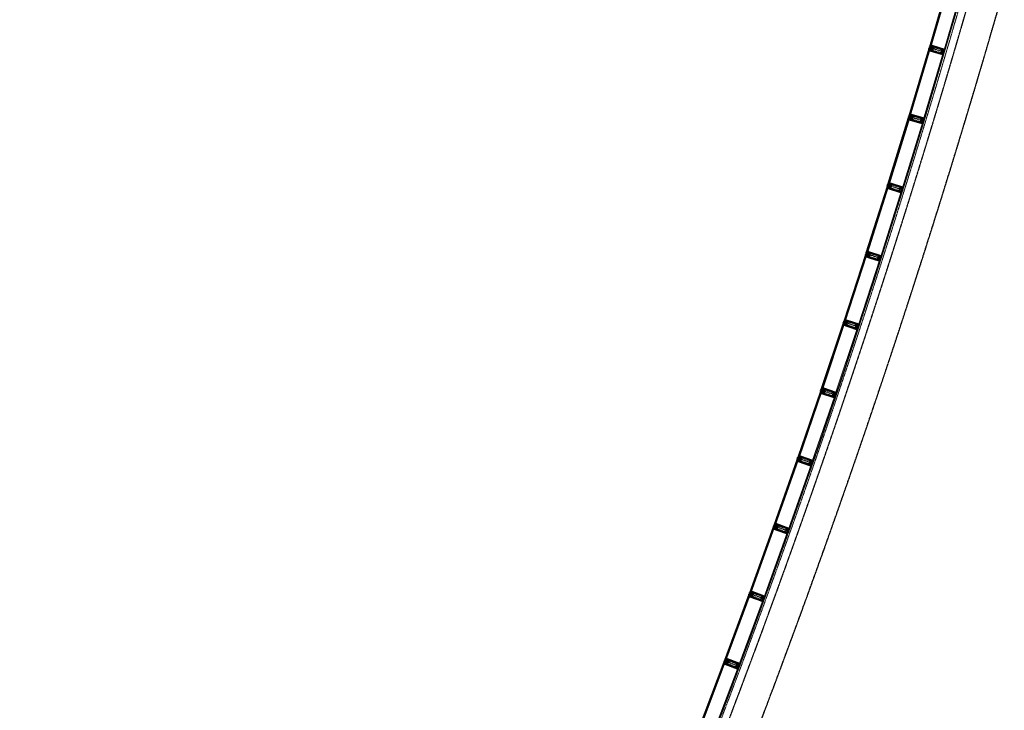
# Model space of a CAD drawing. Header units: millimetres. Extents: x 98667 to 994031, y -2704 to 533009.
# Tile 235 of 256: x 613065 to 632609, y 431122 to 444831. Entities that reach past the tile are written whole.
import ezdxf

# ---------------------------------------------------------------- set-up
doc = ezdxf.new("R2010")
doc.units = ezdxf.units.MM
for name, pattern in [('AP03000E0$0$CENTER', [50.8, 31.75, -6.35, 6.35, -6.35]), ('AP03000E0$0$HIDDEN', [9.525, 6.35, -3.175]), ('AP03000E0$0$HIDDENX2', [19.05, 12.7, -6.35]), ('sp00000g0$0$CENTER', [50.8, 31.75, -6.35, 6.35, -6.35])]:
    doc.linetypes.add(name, pattern=pattern)
doc.layers.add('0_LOUNGES', color=7, linetype='Continuous', true_color=0xfac800)
for name, color, linetype, lineweight in [('AP03000E0$0$A-FLOR-EDGE', 1, 'AP03000E0$0$HIDDENX2', 15), ('AP03000E0$0$A-GLAZ-FULL-EXTR', 2, 'Continuous', 20), ('AP03000E0$0$A-GLAZ-MULL-EXTR', 3, 'Continuous', 35), ('AP03000E0$0$A-WALL-FNSH', 1, 'Continuous', 15)]:
    doc.layers.add(name, color=color, linetype=linetype, lineweight=lineweight)
doc.layers.add('AP03000E0$0$A-Slab Edge Guide', color=55, linetype='Continuous', lineweight=15, plot=False)
doc.layers.add('sp00000g0$0$S-GRID', color=1, linetype='sp00000g0$0$CENTER')

msp = doc.modelspace()

# ---------------------------------------------------------------- linework, layer by layer
at = {"color": 251, "linetype": 'AP03000E0$0$CENTER'}
for p, q in [((631403, 444190), (631116, 444275)), ((630994, 442821), (630707, 442908)), ((630574, 441456), (630287, 441545)), ((630143, 440094), (629857, 440186)), ((629701, 438735), (629416, 438829)), ((629248, 437381), (628964, 437477)), ((628785, 436029), (628501, 436128)), ((628311, 434682), (628028, 434782)), ((627826, 433338), (627544, 433441)), ((627330, 431998), (627049, 432103))]:
    msp.add_line(p, q, dxfattribs=at)
at = {"layer": '0_LOUNGES', "color": 251, "extrusion": (-9.9569e-08, 8.03241e-09, 1)}
msp.add_arc((459025, 494954, 0), 179716, 329.50357, 357.20966, dxfattribs=at)
at = {"layer": 'AP03000E0$0$A-FLOR-EDGE', "color": 251, "linetype": 'AP03000E0$0$HIDDEN'}
msp.add_arc((459073, 495000), 179716, 311, 11.47253, dxfattribs=at)
at = {"layer": 'AP03000E0$0$A-GLAZ-FULL-EXTR', "color": 251}
for p, q in [((631509, 445627), (631121, 444291)), ((631132, 444288), (631520, 445624)), ((631532, 445621), (631144, 444285)), ((631149, 444283), (631537, 445619)), ((631797, 445544), (631409, 444208)), ((630712, 442925), (631111, 444258)), ((631122, 444254), (630724, 442922)), ((630735, 442918), (631134, 444251)), ((631139, 444249), (630741, 442916)), ((631111, 444258), (631122, 444254)), ((631117, 444237), (631129, 444234)), ((631122, 444254), (631119, 444243)), ((631119, 444243), (631130, 444239)), ((631122, 444242), (631120, 444236)), ((631120, 444236), (631126, 444235)), ((631121, 444291), (631132, 444288)), ((631134, 444251), (631122, 444254)), ((631127, 444240), (631122, 444242)), ((631126, 444235), (631127, 444240)), ((631130, 444239), (631134, 444251)), ((631132, 444288), (631135, 444300)), ((631144, 444285), (631132, 444288)), ((631134, 444251), (631139, 444249)), ((631135, 444300), (631147, 444296)), ((631137, 444305), (631149, 444302)), ((631138, 444299), (631140, 444304)), ((631144, 444297), (631138, 444299)), ((631140, 444304), (631146, 444303)), ((631146, 444303), (631144, 444297)), ((631147, 444296), (631144, 444285)), ((631144, 444285), (631149, 444283)), ((630999, 442839), (631398, 444172)), ((630702, 442891), (630293, 441562)), ((630304, 441558), (630713, 442888)), ((630725, 442884), (630316, 441555)), ((630321, 441553), (630731, 442883)), ((630713, 442888), (630702, 442891)), ((630708, 442871), (630720, 442867)), ((630713, 442888), (630710, 442876)), ((630710, 442876), (630721, 442873)), ((630713, 442876), (630711, 442870)), ((630711, 442870), (630717, 442868)), ((630724, 442922), (630712, 442925)), ((630725, 442884), (630713, 442888)), ((630718, 442874), (630713, 442876)), ((630717, 442868), (630718, 442874)), ((630721, 442873), (630725, 442884)), ((630724, 442922), (630727, 442933)), ((630735, 442918), (630724, 442922)), ((630731, 442883), (630725, 442884)), ((630727, 442933), (630738, 442930)), ((630729, 442939), (630740, 442935)), ((630730, 442932), (630732, 442938)), ((630736, 442930), (630730, 442932)), ((630732, 442938), (630737, 442936)), ((630738, 442930), (630735, 442918)), ((630741, 442916), (630735, 442918)), ((630737, 442936), (630736, 442930)), ((630989, 442803), (630579, 441474)), ((629862, 440202), (630282, 441529)), ((630294, 441525), (629874, 440199)), ((629885, 440195), (630305, 441521)), ((630311, 441519), (629891, 440193)), ((630282, 441529), (630294, 441525)), ((630288, 441508), (630300, 441504)), ((630294, 441525), (630290, 441513)), ((630290, 441513), (630301, 441510)), ((630293, 441513), (630291, 441507)), ((630291, 441507), (630297, 441505)), ((630293, 441562), (630304, 441558)), ((630299, 441511), (630293, 441513)), ((630305, 441521), (630294, 441525)), ((630297, 441505), (630299, 441511)), ((630301, 441510), (630305, 441521)), ((630304, 441558), (630308, 441570)), ((630316, 441555), (630304, 441558)), ((630305, 441521), (630311, 441519)), ((630308, 441570), (630319, 441566)), ((630309, 441576), (630321, 441572)), ((630311, 441569), (630312, 441575)), ((630316, 441567), (630311, 441569)), ((630312, 441575), (630318, 441573)), ((630318, 441573), (630316, 441567)), ((630319, 441566), (630316, 441555)), ((630316, 441555), (630321, 441553)), ((630148, 440112), (630568, 441438)), ((629852, 440169), (629421, 438846)), ((629433, 438842), (629863, 440165)), ((629875, 440161), (629444, 438839)), ((629450, 438837), (629880, 440160)), ((629863, 440165), (629852, 440169)), ((629858, 440148), (629869, 440144)), ((629863, 440165), (629859, 440154)), ((629859, 440154), (629871, 440150)), ((629862, 440153), (629860, 440147)), ((629860, 440147), (629866, 440145)), ((629874, 440199), (629862, 440202)), ((629868, 440151), (629862, 440153)), ((629875, 440161), (629863, 440165)), ((629866, 440145), (629868, 440151)), ((629871, 440150), (629875, 440161)), ((629874, 440199), (629877, 440210)), ((629885, 440195), (629874, 440199)), ((629880, 440160), (629875, 440161)), ((629877, 440210), (629889, 440206)), ((629879, 440216), (629891, 440212)), ((629880, 440209), (629882, 440215)), ((629886, 440207), (629880, 440209)), ((629882, 440215), (629888, 440213)), ((629889, 440206), (629885, 440195)), ((629891, 440193), (629885, 440195)), ((629888, 440213), (629886, 440207)), ((630137, 440076), (629707, 438753)), ((628970, 437493), (629410, 438813)), ((629422, 438809), (628981, 437490)), ((628992, 437486), (629433, 438805)), ((629439, 438803), (628998, 437484)), ((629410, 438813), (629422, 438809)), ((629416, 438792), (629428, 438788)), ((629422, 438809), (629418, 438798)), ((629418, 438798), (629429, 438794)), ((629421, 438797), (629419, 438791)), ((629419, 438791), (629425, 438789)), ((629421, 438846), (629433, 438842)), ((629427, 438795), (629421, 438797)), ((629433, 438805), (629422, 438809)), ((629425, 438789), (629427, 438795)), ((629429, 438794), (629433, 438805)), ((629433, 438842), (629437, 438854)), ((629444, 438839), (629433, 438842)), ((629433, 438805), (629439, 438803)), ((629437, 438854), (629448, 438850)), ((629438, 438859), (629450, 438856)), ((629439, 438853), (629441, 438858)), ((629445, 438851), (629439, 438853)), ((629441, 438858), (629447, 438857)), ((629448, 438850), (629444, 438839)), ((629444, 438839), (629450, 438837)), ((629447, 438857), (629445, 438851)), ((629254, 437398), (629695, 438718)), ((628958, 437460), (628507, 436144)), ((628518, 436140), (628970, 437456)), ((628981, 437452), (628530, 436137)), ((628535, 436135), (628987, 437450)), ((628970, 437456), (628958, 437460)), ((628964, 437439), (628975, 437435)), ((628970, 437456), (628966, 437445)), ((628966, 437445), (628977, 437441)), ((628969, 437444), (628967, 437438)), ((628967, 437438), (628972, 437436)), ((628974, 437442), (628969, 437444)), ((628981, 437490), (628970, 437493)), ((628981, 437452), (628970, 437456)), ((628972, 437436), (628974, 437442)), ((628977, 437441), (628981, 437452)), ((628981, 437490), (628985, 437501)), ((628992, 437486), (628981, 437490)), ((628987, 437450), (628981, 437452)), ((628985, 437501), (628996, 437497)), ((628987, 437507), (628998, 437503)), ((628988, 437500), (628990, 437506)), ((628993, 437498), (628988, 437500)), ((628990, 437506), (628995, 437504)), ((628996, 437497), (628992, 437486)), ((628998, 437484), (628992, 437486)), ((628995, 437504), (628993, 437498)), ((629242, 437363), (628791, 436047)), ((628034, 434799), (628496, 436111)), ((628507, 436107), (628045, 434795)), ((628056, 434791), (628518, 436103)), ((628524, 436101), (628062, 434789)), ((628496, 436111), (628507, 436107)), ((628501, 436090), (628512, 436086)), ((628507, 436107), (628503, 436096)), ((628503, 436096), (628514, 436092)), ((628506, 436095), (628504, 436089)), ((628504, 436089), (628509, 436087)), ((628511, 436093), (628506, 436095)), ((628507, 436144), (628518, 436140)), ((628518, 436103), (628507, 436107)), ((628509, 436087), (628511, 436093)), ((628514, 436092), (628518, 436103)), ((628518, 436140), (628522, 436152)), ((628530, 436137), (628518, 436140)), ((628518, 436103), (628524, 436101)), ((628522, 436152), (628534, 436148)), ((628524, 436157), (628536, 436154)), ((628525, 436151), (628527, 436156)), ((628531, 436149), (628525, 436151)), ((628527, 436156), (628533, 436155)), ((628534, 436148), (628530, 436137)), ((628530, 436137), (628535, 436135)), ((628533, 436155), (628531, 436149)), ((628317, 434699), (628779, 436012)), ((628022, 434766), (627550, 433457)), ((627561, 433453), (628033, 434762)), ((628045, 434758), (627572, 433449)), ((627578, 433447), (628050, 434756)), ((628304, 434664), (627832, 433356)), ((628033, 434762), (628022, 434766)), ((628027, 434745), (628039, 434741)), ((628033, 434762), (628029, 434751)), ((628029, 434751), (628041, 434747)), ((628032, 434750), (628030, 434744)), ((628030, 434744), (628036, 434742)), ((628038, 434748), (628032, 434750)), ((628045, 434758), (628033, 434762)), ((628045, 434795), (628034, 434799)), ((628036, 434742), (628038, 434748)), ((628041, 434747), (628045, 434758)), ((628045, 434795), (628049, 434806)), ((628056, 434791), (628045, 434795)), ((628050, 434756), (628045, 434758)), ((628049, 434806), (628060, 434802)), ((628051, 434812), (628062, 434808)), ((628052, 434805), (628054, 434811)), ((628058, 434803), (628052, 434805)), ((628054, 434811), (628060, 434809)), ((628060, 434802), (628056, 434791)), ((628062, 434789), (628056, 434791)), ((628060, 434809), (628058, 434803)), ((627055, 432120), (627538, 433425)), ((627549, 433420), (627067, 432116)), ((627078, 432112), (627560, 433416)), ((627566, 433414), (627083, 432109)), ((627337, 432016), (627819, 433321)), ((627538, 433425), (627549, 433420)), ((627543, 433404), (627554, 433399)), ((627549, 433420), (627545, 433409)), ((627545, 433409), (627556, 433405)), ((627548, 433408), (627546, 433403)), ((627546, 433403), (627551, 433400)), ((627553, 433406), (627548, 433408)), ((627560, 433416), (627549, 433420)), ((627550, 433457), (627561, 433453)), ((627551, 433400), (627553, 433406)), ((627556, 433405), (627560, 433416)), ((627560, 433416), (627566, 433414)), ((627561, 433453), (627565, 433465)), ((627572, 433449), (627561, 433453)), ((627565, 433465), (627577, 433461)), ((627567, 433470), (627579, 433466)), ((627568, 433464), (627570, 433469)), ((627574, 433462), (627568, 433464)), ((627570, 433469), (627576, 433467)), ((627577, 433461), (627572, 433449)), ((627572, 433449), (627578, 433447)), ((627576, 433467), (627574, 433462)), ((627067, 432116), (627055, 432120)), ((627067, 432116), (627071, 432127)), ((627071, 432127), (627082, 432123)), ((627073, 432133), (627084, 432128)), ((627074, 432126), (627076, 432132)), ((627079, 432124), (627074, 432126)), ((627076, 432132), (627081, 432129)), ((627082, 432123), (627078, 432112)), ((627081, 432129), (627079, 432124)), ((627043, 432087), (626550, 430786)), ((626561, 430782), (627054, 432083)), ((627066, 432079), (626573, 430778)), ((626578, 430776), (627071, 432076)), ((627324, 431981), (626831, 430680)), ((627054, 432083), (627043, 432087)), ((627048, 432066), (627059, 432062)), ((627054, 432083), (627050, 432072)), ((627050, 432072), (627061, 432067)), ((627053, 432071), (627051, 432065)), ((627051, 432065), (627056, 432063)), ((627058, 432068), (627053, 432071)), ((627066, 432079), (627054, 432083)), ((627056, 432063), (627058, 432068)), ((627061, 432067), (627066, 432079)), ((627071, 432076), (627066, 432079)), ((627078, 432112), (627067, 432116)), ((627083, 432109), (627078, 432112))]:
    msp.add_line(p, q, dxfattribs=at)
at = {"layer": 'AP03000E0$0$A-GLAZ-FULL-EXTR', "color": 251, "linetype": 'Continuous'}
for p, q in [((631119, 444245), (631132, 444245)), ((631120, 444248), (631133, 444248)), ((631121, 444251), (631134, 444251)), ((631121, 444242), (631121, 444250)), ((631122, 444254), (631123, 444254)), ((631124, 444241), (631124, 444254)), ((631124, 444241), (631131, 444241)), ((631127, 444240), (631127, 444253)), ((631130, 444240), (631131, 444252)), ((631136, 444299), (631133, 444288)), ((631133, 444293), (631145, 444289)), ((631133, 444290), (631144, 444286)), ((631134, 444296), (631146, 444292)), ((631135, 444299), (631147, 444295)), ((631139, 444298), (631136, 444287)), ((631142, 444298), (631139, 444286)), ((631145, 444297), (631142, 444285)), ((630710, 442877), (630722, 442874)), ((630715, 442888), (630711, 442876)), ((630711, 442881), (630723, 442877)), ((630712, 442884), (630723, 442880)), ((630713, 442887), (630724, 442883)), ((630718, 442887), (630714, 442875)), ((630721, 442886), (630717, 442874)), ((630724, 442885), (630720, 442873)), ((630724, 442922), (630736, 442922)), ((630725, 442921), (630725, 442927)), ((630725, 442925), (630737, 442925)), ((630726, 442929), (630738, 442929)), ((630727, 442932), (630731, 442932)), ((630728, 442920), (630728, 442933)), ((630731, 442919), (630731, 442932)), ((630732, 442919), (630735, 442919)), ((630735, 442918), (630735, 442931)), ((630738, 442927), (630738, 442930)), ((630290, 441514), (630303, 441514)), ((630291, 441517), (630304, 441517)), ((630291, 441513), (630291, 441515)), ((630292, 441521), (630305, 441521)), ((630293, 441524), (630297, 441524)), ((630294, 441512), (630294, 441525)), ((630297, 441511), (630297, 441524)), ((630298, 441511), (630302, 441511)), ((630300, 441510), (630300, 441523)), ((630303, 441516), (630303, 441522)), ((630305, 441561), (630316, 441557)), ((630306, 441564), (630317, 441560)), ((630310, 441569), (630307, 441558)), ((630307, 441567), (630318, 441563)), ((630308, 441570), (630319, 441566)), ((630313, 441568), (630310, 441557)), ((630316, 441567), (630313, 441556)), ((629860, 440156), (629871, 440152)), ((629861, 440159), (629872, 440155)), ((629866, 440164), (629862, 440153)), ((629862, 440162), (629873, 440158)), ((629863, 440165), (629874, 440161)), ((629869, 440163), (629865, 440152)), ((629872, 440162), (629868, 440151)), ((629875, 440202), (629887, 440201)), ((629875, 440198), (629886, 440198)), ((629876, 440205), (629888, 440205)), ((629876, 440198), (629876, 440204)), ((629877, 440208), (629885, 440208)), ((629879, 440197), (629879, 440210)), ((629882, 440196), (629882, 440209)), ((629885, 440195), (629885, 440208)), ((629885, 440195), (629885, 440195)), ((629888, 440205), (629888, 440207)), ((629419, 438797), (629419, 438801)), ((629419, 438800), (629431, 438800)), ((629420, 438803), (629433, 438803)), ((629420, 438797), (629430, 438797)), ((629421, 438806), (629430, 438806)), ((629422, 438796), (629422, 438809)), ((629425, 438795), (629425, 438808)), ((629429, 438794), (629429, 438807)), ((629432, 438801), (629432, 438806)), ((629433, 438842), (629444, 438839)), ((629438, 438853), (629434, 438842)), ((629434, 438845), (629445, 438842)), ((629435, 438848), (629446, 438845)), ((629436, 438851), (629447, 438848)), ((629441, 438852), (629437, 438841)), ((629444, 438851), (629440, 438840)), ((629447, 438850), (629443, 438839)), ((628966, 437445), (628977, 437442)), ((628971, 437456), (628967, 437444)), ((628967, 437448), (628978, 437445)), ((628968, 437451), (628979, 437448)), ((628969, 437454), (628980, 437451)), ((628974, 437455), (628970, 437443)), ((628977, 437454), (628973, 437442)), ((628980, 437453), (628976, 437441)), ((628981, 437491), (628994, 437490)), ((628982, 437494), (628995, 437494)), ((628982, 437489), (628982, 437492)), ((628983, 437497), (628996, 437497)), ((628985, 437488), (628985, 437501)), ((628985, 437500), (628987, 437500)), ((628988, 437487), (628988, 437500)), ((628988, 437487), (628993, 437487)), ((628991, 437486), (628992, 437499)), ((628995, 437493), (628995, 437498)), ((628503, 436096), (628503, 436097)), ((628504, 436099), (628517, 436099)), ((628504, 436095), (628515, 436095)), ((628505, 436102), (628518, 436102)), ((628506, 436095), (628506, 436106)), ((628506, 436105), (628513, 436105)), ((628510, 436094), (628510, 436106)), ((628513, 436093), (628513, 436105)), ((628513, 436092), (628514, 436092)), ((628516, 436097), (628516, 436104)), ((628519, 436142), (628530, 436138)), ((628520, 436145), (628531, 436141)), ((628525, 436151), (628521, 436140)), ((628521, 436148), (628532, 436144)), ((628522, 436151), (628533, 436147)), ((628528, 436150), (628524, 436138)), ((628531, 436149), (628527, 436137)), ((628029, 434751), (628041, 434747)), ((628034, 434762), (628030, 434750)), ((628030, 434754), (628042, 434750)), ((628032, 434757), (628043, 434753)), ((628037, 434761), (628033, 434749)), ((628033, 434760), (628044, 434756)), ((628040, 434759), (628036, 434748)), ((628043, 434758), (628039, 434747)), ((628045, 434796), (628058, 434796)), ((628046, 434799), (628059, 434799)), ((628047, 434794), (628047, 434800)), ((628048, 434802), (628060, 434802)), ((628049, 434805), (628053, 434805)), ((628050, 434793), (628050, 434806)), ((628053, 434792), (628053, 434805)), ((628053, 434792), (628057, 434792)), ((628056, 434791), (628057, 434804)), ((628060, 434800), (628060, 434803)), ((627545, 433410), (627558, 433410)), ((627546, 433409), (627546, 433412)), ((627547, 433413), (627559, 433413)), ((627548, 433416), (627560, 433416)), ((627549, 433420), (627551, 433420)), ((627549, 433408), (627549, 433420)), ((627551, 433407), (627557, 433407)), ((627552, 433406), (627552, 433419)), ((627556, 433405), (627556, 433418)), ((627559, 433412), (627559, 433417)), ((627562, 433455), (627573, 433451)), ((627567, 433464), (627563, 433453)), ((627563, 433458), (627574, 433454)), ((627564, 433461), (627575, 433457)), ((627565, 433464), (627576, 433460)), ((627570, 433463), (627566, 433452)), ((627573, 433462), (627569, 433451)), ((627576, 433461), (627572, 433449)), ((627068, 432120), (627081, 432120)), ((627069, 432123), (627082, 432123)), ((627070, 432126), (627073, 432126)), ((627071, 432114), (627071, 432127)), ((627074, 432113), (627074, 432126)), ((627077, 432112), (627077, 432125)), ((627080, 432118), (627080, 432123)), ((627055, 432083), (627050, 432072)), ((627050, 432072), (627061, 432068)), ((627051, 432075), (627062, 432071)), ((627052, 432078), (627064, 432073)), ((627058, 432082), (627053, 432070)), ((627053, 432081), (627065, 432076)), ((627060, 432080), (627056, 432069)), ((627063, 432079), (627059, 432068)), ((627067, 432117), (627080, 432117)), ((627068, 432115), (627068, 432119)), ((627073, 432113), (627079, 432113))]:
    msp.add_line(p, q, dxfattribs=at)
at = {"layer": 'AP03000E0$0$A-GLAZ-MULL-EXTR', "color": 251}
for p, q in [((631114, 444267), (631112, 444263)), ((631112, 444263), (631146, 444253)), ((631152, 444256), (631114, 444267)), ((631119, 444287), (631118, 444282)), ((631118, 444282), (631156, 444270)), ((631153, 444277), (631119, 444287)), ((631146, 444253), (631134, 444212)), ((631139, 444213), (631150, 444251)), ((631150, 444251), (631153, 444250)), ((631162, 444292), (631152, 444256)), ((631165, 444317), (631153, 444277)), ((631153, 444250), (631165, 444291)), ((631154, 444297), (631161, 444324)), ((631158, 444296), (631154, 444297)), ((631156, 444270), (631158, 444275)), ((631165, 444317), (631158, 444296)), ((631158, 444275), (631169, 444313)), ((631161, 444324), (631165, 444317)), ((631165, 444291), (631162, 444292)), ((631170, 444316), (631165, 444317)), ((631169, 444313), (631223, 444297)), ((631419, 444242), (631170, 444316)), ((631223, 444297), (631415, 444240)), ((631415, 444240), (631403, 444200)), ((631406, 444199), (631419, 444242)), ((631135, 444235), (631127, 444209)), ((631127, 444209), (631134, 444212)), ((631134, 444212), (631140, 444233)), ((631134, 444212), (631138, 444210)), ((631140, 444233), (631135, 444235)), ((631138, 444210), (631388, 444137)), ((631194, 444197), (631139, 444213)), ((631386, 444141), (631194, 444197)), ((631398, 444181), (631386, 444141)), ((631388, 444137), (631402, 444185)), ((631407, 444222), (631395, 444182)), ((631395, 444182), (631398, 444181)), ((631399, 444186), (631410, 444221)), ((631402, 444185), (631399, 444186)), ((631403, 444200), (631406, 444199)), ((631410, 444221), (631407, 444222)), ((630705, 442901), (630703, 442896)), ((630703, 442896), (630737, 442886)), ((630743, 442889), (630705, 442901)), ((630711, 442920), (630709, 442915)), ((630709, 442915), (630747, 442904)), ((630744, 442910), (630711, 442920)), ((630726, 442868), (630718, 442842)), ((630737, 442886), (630724, 442845)), ((630731, 442867), (630726, 442868)), ((630730, 442847), (630742, 442885)), ((630742, 442885), (630744, 442884)), ((630754, 442925), (630743, 442889)), ((630756, 442951), (630744, 442910)), ((630744, 442884), (630757, 442924)), ((630745, 442931), (630753, 442957)), ((630750, 442929), (630745, 442931)), ((630747, 442904), (630749, 442909)), ((630749, 442909), (630760, 442946)), ((630756, 442951), (630750, 442929)), ((630753, 442957), (630756, 442951)), ((630757, 442924), (630754, 442925)), ((630761, 442949), (630756, 442951)), ((630760, 442946), (630815, 442930)), ((631010, 442874), (630761, 442949)), ((630815, 442930), (631006, 442872)), ((631006, 442872), (630994, 442832)), ((630997, 442831), (631010, 442874)), ((630718, 442842), (630724, 442845)), ((630724, 442845), (630731, 442867)), ((630724, 442845), (630729, 442844)), ((630729, 442844), (630978, 442768)), ((630785, 442830), (630730, 442847)), ((630976, 442772), (630785, 442830)), ((630988, 442812), (630976, 442772)), ((630978, 442768), (630993, 442816)), ((630998, 442853), (630985, 442813)), ((630985, 442813), (630988, 442812)), ((630990, 442817), (631000, 442853)), ((630993, 442816), (630990, 442817)), ((630994, 442832), (630997, 442831)), ((631000, 442853), (630998, 442853)), ((630284, 441533), (630285, 441538)), ((630317, 441523), (630284, 441533)), ((630285, 441538), (630323, 441526)), ((630290, 441552), (630291, 441557)), ((630328, 441540), (630290, 441552)), ((630291, 441557), (630325, 441547)), ((630306, 441505), (630298, 441479)), ((630304, 441482), (630317, 441523)), ((630304, 441482), (630311, 441504)), ((630311, 441504), (630306, 441505)), ((630322, 441521), (630310, 441484)), ((630317, 441505), (630328, 441540)), ((630320, 441504), (630317, 441505)), ((630332, 441544), (630320, 441504)), ((630323, 441526), (630322, 441521)), ((630325, 441547), (630337, 441587)), ((630326, 441567), (630334, 441594)), ((630331, 441566), (630326, 441567)), ((630341, 441583), (630329, 441545)), ((630329, 441545), (630332, 441544)), ((630337, 441587), (630331, 441566)), ((630334, 441594), (630337, 441587)), ((630337, 441587), (630342, 441586)), ((630396, 441566), (630341, 441583)), ((630342, 441586), (630590, 441508)), ((630586, 441506), (630396, 441566)), ((630574, 441466), (630586, 441506)), ((630590, 441508), (630575, 441461)), ((630298, 441479), (630304, 441482)), ((630309, 441481), (630304, 441482)), ((630557, 441403), (630309, 441481)), ((630310, 441484), (630365, 441467)), ((630365, 441467), (630555, 441407)), ((630555, 441407), (630568, 441447)), ((630571, 441446), (630557, 441403)), ((630559, 441427), (630571, 441467)), ((630561, 441426), (630559, 441427)), ((630572, 441461), (630561, 441426)), ((630568, 441447), (630571, 441446)), ((630571, 441467), (630574, 441466)), ((630575, 441461), (630572, 441461)), ((629853, 440174), (629855, 440178)), ((629887, 440163), (629853, 440174)), ((629855, 440178), (629893, 440166)), ((629859, 440193), (629861, 440197)), ((629897, 440180), (629859, 440193)), ((629861, 440197), (629894, 440187)), ((629876, 440145), (629867, 440119)), ((629874, 440123), (629887, 440163)), ((629874, 440123), (629880, 440144)), ((629880, 440144), (629876, 440145)), ((629891, 440161), (629879, 440124)), ((629886, 440145), (629897, 440180)), ((629889, 440144), (629886, 440145)), ((629902, 440184), (629889, 440144)), ((629893, 440166), (629891, 440161)), ((629894, 440187), (629907, 440227)), ((629896, 440207), (629904, 440234)), ((629900, 440206), (629896, 440207)), ((629911, 440223), (629899, 440185)), ((629899, 440185), (629902, 440184)), ((629907, 440227), (629900, 440206)), ((629904, 440234), (629907, 440227)), ((629907, 440227), (629912, 440226)), ((629965, 440205), (629911, 440223)), ((629912, 440226), (630160, 440146)), ((630156, 440144), (629965, 440205)), ((630143, 440104), (630156, 440144)), ((630160, 440146), (630144, 440099)), ((629867, 440119), (629874, 440123)), ((629878, 440121), (629874, 440123)), ((630126, 440042), (629878, 440121)), ((629879, 440124), (629934, 440106)), ((629934, 440106), (630124, 440045)), ((630124, 440045), (630137, 440085)), ((630140, 440084), (630126, 440042)), ((630127, 440065), (630140, 440105)), ((630130, 440064), (630127, 440065)), ((630141, 440100), (630130, 440064)), ((630137, 440085), (630140, 440084)), ((630140, 440105), (630143, 440104)), ((630144, 440099), (630141, 440100)), ((629414, 438822), (629412, 438818)), ((629412, 438818), (629445, 438807)), ((629452, 438810), (629414, 438822)), ((629420, 438841), (629418, 438837)), ((629418, 438837), (629456, 438824)), ((629453, 438830), (629420, 438841)), ((629434, 438789), (629426, 438763)), ((629426, 438763), (629432, 438766)), ((629445, 438807), (629432, 438766)), ((629432, 438766), (629439, 438788)), ((629432, 438766), (629437, 438765)), ((629439, 438788), (629434, 438789)), ((629437, 438765), (629684, 438683)), ((629438, 438767), (629450, 438805)), ((629492, 438750), (629438, 438767)), ((629450, 438805), (629453, 438804)), ((629463, 438845), (629452, 438810)), ((629466, 438871), (629453, 438830)), ((629453, 438804), (629466, 438844)), ((629455, 438851), (629463, 438877)), ((629459, 438849), (629455, 438851)), ((629456, 438824), (629458, 438829)), ((629458, 438829), (629470, 438866)), ((629466, 438871), (629459, 438849)), ((629463, 438877), (629466, 438871)), ((629466, 438844), (629463, 438845)), ((629471, 438869), (629466, 438871)), ((629470, 438866), (629524, 438848)), ((629718, 438788), (629471, 438869)), ((629524, 438848), (629714, 438786)), ((629705, 438768), (629692, 438728)), ((629696, 438732), (629708, 438767)), ((629714, 438786), (629701, 438746)), ((629704, 438745), (629718, 438788)), ((629708, 438767), (629705, 438768)), ((629682, 438687), (629492, 438750)), ((629695, 438727), (629682, 438687)), ((629684, 438683), (629699, 438731)), ((629692, 438728), (629695, 438727)), ((629699, 438731), (629696, 438732)), ((629701, 438746), (629704, 438745)), ((628962, 437470), (628960, 437465)), ((628960, 437465), (628993, 437454)), ((628999, 437457), (628962, 437470)), ((628968, 437489), (628966, 437484)), ((628966, 437484), (629004, 437471)), ((629001, 437477), (628968, 437489)), ((628982, 437436), (628973, 437410)), ((628973, 437410), (628980, 437413)), ((628993, 437454), (628980, 437413)), ((628980, 437413), (628987, 437435)), ((628980, 437413), (628984, 437412)), ((628987, 437435), (628982, 437436)), ((628984, 437412), (629231, 437328)), ((628985, 437415), (628998, 437452)), ((629039, 437396), (628985, 437415)), ((628998, 437452), (629001, 437451)), ((629011, 437492), (628999, 437457)), ((629015, 437518), (629001, 437477)), ((629001, 437451), (629014, 437491)), ((629003, 437498), (629012, 437524)), ((629008, 437496), (629003, 437498)), ((629004, 437471), (629006, 437476)), ((629006, 437476), (629019, 437513)), ((629015, 437518), (629008, 437496)), ((629014, 437491), (629011, 437492)), ((629012, 437524), (629015, 437518)), ((629020, 437516), (629015, 437518)), ((629019, 437513), (629073, 437495)), ((629266, 437433), (629020, 437516)), ((629229, 437332), (629039, 437396)), ((629073, 437495), (629262, 437431)), ((629253, 437413), (629239, 437373)), ((629244, 437377), (629256, 437412)), ((629262, 437431), (629249, 437391)), ((629251, 437390), (629266, 437433)), ((629256, 437412), (629253, 437413)), ((629242, 437372), (629229, 437332)), ((629231, 437328), (629247, 437376)), ((629239, 437373), (629242, 437372)), ((629247, 437376), (629244, 437377)), ((629249, 437391), (629251, 437390)), ((628497, 436116), (628499, 436121)), ((628530, 436104), (628497, 436116)), ((628499, 436121), (628537, 436108)), ((628504, 436135), (628505, 436140)), ((628542, 436122), (628504, 436135)), ((628505, 436140), (628539, 436128)), ((628519, 436087), (628510, 436061)), ((628510, 436061), (628516, 436064)), ((628516, 436064), (628530, 436104)), ((628516, 436064), (628524, 436086)), ((628521, 436063), (628516, 436064)), ((628524, 436086), (628519, 436087)), ((628767, 435977), (628521, 436063)), ((628535, 436103), (628522, 436066)), ((628522, 436066), (628576, 436047)), ((628529, 436087), (628542, 436122)), ((628532, 436086), (628529, 436087)), ((628546, 436125), (628532, 436086)), ((628537, 436108), (628535, 436103)), ((628539, 436128), (628552, 436168)), ((628540, 436149), (628549, 436175)), ((628545, 436147), (628540, 436149)), ((628556, 436164), (628543, 436126)), ((628543, 436126), (628546, 436125)), ((628552, 436168), (628545, 436147)), ((628549, 436175), (628552, 436168)), ((628552, 436168), (628557, 436167)), ((628610, 436145), (628556, 436164)), ((628557, 436167), (628803, 436081)), ((628576, 436047), (628765, 435981)), ((628799, 436079), (628610, 436145)), ((628769, 436001), (628782, 436041)), ((628784, 436035), (628771, 436000)), ((628782, 436041), (628785, 436040)), ((628786, 436034), (628784, 436035)), ((628785, 436040), (628799, 436079)), ((628803, 436081), (628786, 436034)), ((628765, 435981), (628779, 436021)), ((628781, 436020), (628767, 435977)), ((628771, 436000), (628769, 436001)), ((628779, 436021), (628781, 436020)), ((628025, 434775), (628024, 434771)), ((628024, 434771), (628057, 434759)), ((628063, 434762), (628025, 434775)), ((628032, 434794), (628030, 434790)), ((628030, 434790), (628068, 434776)), ((628065, 434783), (628032, 434794)), ((628045, 434742), (628036, 434716)), ((628036, 434716), (628042, 434719)), ((628057, 434759), (628042, 434719)), ((628042, 434719), (628050, 434740)), ((628042, 434719), (628047, 434717)), ((628050, 434740), (628045, 434742)), ((628047, 434717), (628292, 434630)), ((628048, 434720), (628061, 434757)), ((628102, 434701), (628048, 434720)), ((628061, 434757), (628064, 434756)), ((628076, 434797), (628063, 434762)), ((628064, 434756), (628078, 434796)), ((628079, 434823), (628065, 434783)), ((628067, 434803), (628076, 434829)), ((628072, 434801), (628067, 434803)), ((628068, 434776), (628070, 434781)), ((628070, 434781), (628083, 434818)), ((628079, 434823), (628072, 434801)), ((628076, 434829), (628079, 434823)), ((628078, 434796), (628076, 434797)), ((628084, 434821), (628079, 434823)), ((628083, 434818), (628137, 434799)), ((628329, 434734), (628084, 434821)), ((628290, 434634), (628102, 434701)), ((628137, 434799), (628325, 434732)), ((628304, 434673), (628290, 434634)), ((628292, 434630), (628309, 434677)), ((628316, 434714), (628302, 434674)), ((628302, 434674), (628304, 434673)), ((628306, 434678), (628318, 434713)), ((628309, 434677), (628306, 434678)), ((628325, 434732), (628311, 434692)), ((628311, 434692), (628314, 434691)), ((628314, 434691), (628329, 434734)), ((628318, 434713), (628316, 434714)), ((627583, 433461), (627593, 433487)), ((627593, 433487), (627596, 433481)), ((627541, 433434), (627540, 433429)), ((627540, 433429), (627572, 433417)), ((627579, 433420), (627541, 433434)), ((627548, 433453), (627546, 433448)), ((627546, 433448), (627584, 433434)), ((627581, 433441), (627548, 433453)), ((627561, 433400), (627552, 433374)), ((627552, 433374), (627558, 433377)), ((627572, 433417), (627558, 433377)), ((627558, 433377), (627566, 433398)), ((627558, 433377), (627563, 433376)), ((627566, 433398), (627561, 433400)), ((627563, 433376), (627807, 433286)), ((627564, 433378), (627577, 433416)), ((627617, 433359), (627564, 433378)), ((627577, 433416), (627580, 433415)), ((627592, 433455), (627579, 433420)), ((627580, 433415), (627594, 433454)), ((627596, 433481), (627581, 433441)), ((627588, 433460), (627583, 433461)), ((627584, 433434), (627586, 433439)), ((627586, 433439), (627599, 433476)), ((627596, 433481), (627588, 433460)), ((627594, 433454), (627592, 433455)), ((627600, 433479), (627596, 433481)), ((627599, 433476), (627653, 433457)), ((627845, 433390), (627600, 433479)), ((627805, 433290), (627617, 433359)), ((627653, 433457), (627841, 433388)), ((627819, 433330), (627805, 433290)), ((627807, 433286), (627824, 433333)), ((627831, 433370), (627817, 433331)), ((627817, 433331), (627819, 433330)), ((627821, 433334), (627834, 433369)), ((627824, 433333), (627821, 433334)), ((627841, 433388), (627826, 433349)), ((627826, 433349), (627829, 433347)), ((627829, 433347), (627845, 433390)), ((627834, 433369), (627831, 433370)), ((627086, 432103), (627101, 432143)), ((627089, 432123), (627098, 432149)), ((627093, 432122), (627089, 432123)), ((627105, 432138), (627091, 432101)), ((627101, 432143), (627093, 432122)), ((627098, 432149), (627101, 432143)), ((627101, 432143), (627106, 432141)), ((627158, 432118), (627105, 432138)), ((627106, 432141), (627349, 432050)), ((627045, 432092), (627047, 432096)), ((627078, 432079), (627045, 432092)), ((627047, 432096), (627084, 432082)), ((627052, 432110), (627054, 432115)), ((627089, 432096), (627052, 432110)), ((627054, 432115), (627086, 432103)), ((627066, 432063), (627056, 432037)), ((627056, 432037), (627063, 432040)), ((627063, 432040), (627078, 432079)), ((627063, 432040), (627071, 432061)), ((627067, 432038), (627063, 432040)), ((627071, 432061), (627066, 432063)), ((627311, 431947), (627067, 432038)), ((627082, 432078), (627068, 432041)), ((627068, 432041), (627122, 432021)), ((627076, 432062), (627089, 432096)), ((627079, 432061), (627076, 432062)), ((627094, 432100), (627079, 432061)), ((627084, 432082), (627082, 432078)), ((627091, 432101), (627094, 432100)), ((627122, 432021), (627309, 431951)), ((627346, 432048), (627158, 432118)), ((627309, 431951), (627324, 431990)), ((627327, 431989), (627311, 431947)), ((627313, 431970), (627328, 432010)), ((627316, 431969), (627313, 431970)), ((627329, 432004), (627316, 431969)), ((627324, 431990), (627327, 431989)), ((627328, 432010), (627331, 432009)), ((627332, 432003), (627329, 432004)), ((627331, 432009), (627346, 432048)), ((627349, 432050), (627332, 432003))]:
    msp.add_line(p, q, dxfattribs=at)
at = {"layer": 'AP03000E0$0$A-GLAZ-MULL-EXTR', "color": 251, "linetype": 'AP03000E0$0$HIDDENX2'}
for p, q in [((631149, 444212), (631164, 444260)), ((631164, 444260), (631178, 444308)), ((631197, 444303), (631169, 444207)), ((631176, 444231), (631190, 444279)), ((631178, 444308), (631197, 444303)), ((631188, 444227), (631202, 444275)), ((631217, 444284), (631361, 444241)), ((631221, 444296), (631365, 444253)), ((631169, 444207), (631149, 444212)), ((631336, 444157), (631193, 444200)), ((631340, 444169), (631196, 444212)), ((631370, 444226), (631356, 444178)), ((631382, 444222), (631368, 444174)), ((630740, 442846), (630755, 442894)), ((630755, 442894), (630769, 442942)), ((630788, 442936), (630759, 442840)), ((630767, 442864), (630781, 442912)), ((630769, 442942), (630788, 442936)), ((630779, 442860), (630793, 442908)), ((630809, 442917), (630952, 442873)), ((630812, 442929), (630956, 442885)), ((630759, 442840), (630740, 442846)), ((630927, 442789), (630783, 442833)), ((630931, 442801), (630787, 442845)), ((630961, 442857), (630946, 442810)), ((630973, 442854), (630958, 442806)), ((630335, 441530), (630320, 441483)), ((630350, 441578), (630335, 441530)), ((630339, 441477), (630369, 441572)), ((630362, 441548), (630347, 441500)), ((630369, 441572), (630350, 441578)), ((630374, 441544), (630359, 441497)), ((630532, 441508), (630389, 441553)), ((630536, 441520), (630393, 441565)), ((630320, 441483), (630339, 441477)), ((630363, 441469), (630506, 441424)), ((630367, 441481), (630510, 441436)), ((630526, 441445), (630541, 441492)), ((630538, 441441), (630553, 441489)), ((629905, 440170), (629889, 440123)), ((629920, 440218), (629905, 440170)), ((629908, 440117), (629939, 440212)), ((629931, 440188), (629916, 440140)), ((629939, 440212), (629920, 440218)), ((629943, 440184), (629928, 440137)), ((630102, 440146), (629959, 440192)), ((630106, 440158), (629963, 440204)), ((629889, 440123), (629908, 440117)), ((629932, 440109), (630075, 440063)), ((629936, 440121), (630079, 440075)), ((630095, 440083), (630110, 440131)), ((630107, 440079), (630122, 440127)), ((629448, 438766), (629463, 438814)), ((629467, 438760), (629448, 438766)), ((629463, 438814), (629479, 438861)), ((629498, 438855), (629467, 438760)), ((629475, 438784), (629490, 438831)), ((629479, 438861), (629498, 438855)), ((629486, 438780), (629502, 438827)), ((629637, 438717), (629494, 438764)), ((629518, 438835), (629660, 438788)), ((629522, 438847), (629664, 438800)), ((629668, 438773), (629653, 438725)), ((629680, 438769), (629665, 438721)), ((629633, 438705), (629490, 438752)), ((628995, 437413), (629011, 437461)), ((629014, 437407), (628995, 437413)), ((629011, 437461), (629027, 437508)), ((629046, 437502), (629014, 437407)), ((629022, 437431), (629038, 437478)), ((629027, 437508), (629046, 437502)), ((629034, 437427), (629050, 437474)), ((629180, 437351), (629038, 437399)), ((629184, 437363), (629042, 437411)), ((629066, 437482), (629208, 437434)), ((629070, 437494), (629212, 437446)), ((629216, 437418), (629200, 437371)), ((629228, 437414), (629212, 437367)), ((628549, 436111), (628532, 436064)), ((628532, 436064), (628551, 436058)), ((628565, 436159), (628549, 436111)), ((628551, 436058), (628584, 436152)), ((628576, 436128), (628559, 436081)), ((628584, 436152), (628565, 436159)), ((628587, 436124), (628571, 436077)), ((628575, 436049), (628716, 436000)), ((628579, 436061), (628720, 436012)), ((628745, 436083), (628603, 436132)), ((628749, 436095), (628607, 436144)), ((628736, 436020), (628753, 436067)), ((628748, 436016), (628765, 436063)), ((628058, 434719), (628075, 434766)), ((628077, 434712), (628058, 434719)), ((628075, 434766), (628092, 434813)), ((628111, 434806), (628077, 434712)), ((628086, 434735), (628102, 434783)), ((628092, 434813), (628111, 434806)), ((628097, 434731), (628114, 434778)), ((628242, 434653), (628101, 434704)), ((628246, 434665), (628105, 434715)), ((628130, 434786), (628271, 434736)), ((628134, 434798), (628276, 434747)), ((628279, 434720), (628262, 434673)), ((628291, 434715), (628274, 434668)), ((627574, 433377), (627591, 433424)), ((627593, 433370), (627574, 433377)), ((627591, 433424), (627608, 433471)), ((627627, 433464), (627593, 433370)), ((627601, 433394), (627618, 433440)), ((627608, 433471), (627627, 433464)), ((627613, 433389), (627630, 433436)), ((627757, 433310), (627616, 433361)), ((627761, 433322), (627620, 433373)), ((627646, 433444), (627787, 433392)), ((627650, 433455), (627791, 433404)), ((627794, 433376), (627777, 433329)), ((627806, 433372), (627789, 433325)), ((627114, 432133), (627096, 432086)), ((627097, 432032), (627132, 432126)), ((627132, 432126), (627114, 432133)), ((627096, 432086), (627079, 432039)), ((627079, 432039), (627097, 432032)), ((627124, 432102), (627106, 432056)), ((627135, 432098), (627118, 432051)), ((627121, 432023), (627261, 431971)), ((627125, 432035), (627266, 431982)), ((627292, 432053), (627151, 432105)), ((627296, 432064), (627156, 432117)), ((627282, 431990), (627299, 432037)), ((627293, 431985), (627311, 432032))]:
    msp.add_line(p, q, dxfattribs=at)
at = {"layer": 'AP03000E0$0$A-GLAZ-MULL-EXTR', "color": 251, "linetype": 'Continuous'}
for p, q in [((631154, 444297), (631154, 444299)), ((631154, 444298), (631159, 444298)), ((631155, 444301), (631160, 444301)), ((631156, 444304), (631161, 444304)), ((631157, 444310), (631163, 444310)), ((631157, 444296), (631157, 444310)), ((631157, 444307), (631162, 444307)), ((631158, 444314), (631164, 444314)), ((631159, 444317), (631165, 444317)), ((631160, 444303), (631161, 444321)), ((631160, 444320), (631163, 444320)), ((631161, 444323), (631162, 444323)), ((631164, 444314), (631164, 444319)), ((631128, 444212), (631134, 444212)), ((631128, 444209), (631128, 444211)), ((631128, 444209), (631128, 444209)), ((631129, 444215), (631135, 444215)), ((631130, 444218), (631136, 444218)), ((631131, 444222), (631136, 444222)), ((631131, 444211), (631132, 444222)), ((631132, 444225), (631137, 444225)), ((631133, 444228), (631138, 444228)), ((631134, 444231), (631139, 444231)), ((631135, 444234), (631137, 444234)), ((631135, 444215), (631135, 444233)), ((631138, 444226), (631138, 444234)), ((630745, 442931), (630750, 442931)), ((630745, 442931), (630745, 442931)), ((630746, 442934), (630751, 442934)), ((630747, 442937), (630752, 442937)), ((630748, 442930), (630748, 442942)), ((630748, 442940), (630753, 442940)), ((630749, 442944), (630754, 442944)), ((630750, 442947), (630755, 442947)), ((630751, 442950), (630756, 442950)), ((630752, 442953), (630755, 442953)), ((630752, 442935), (630752, 442952)), ((630753, 442956), (630753, 442956)), ((630755, 442945), (630755, 442954)), ((630718, 442842), (630718, 442842)), ((630719, 442843), (630719, 442846)), ((630719, 442845), (630724, 442845)), ((630720, 442848), (630725, 442848)), ((630721, 442852), (630726, 442852)), ((630722, 442855), (630727, 442855)), ((630723, 442858), (630728, 442858)), ((630723, 442844), (630723, 442857)), ((630724, 442861), (630729, 442861)), ((630725, 442864), (630730, 442864)), ((630726, 442867), (630729, 442867)), ((630726, 442850), (630726, 442867)), ((630729, 442861), (630729, 442868)), ((630309, 441504), (630302, 441481)), ((630305, 441502), (630310, 441501)), ((630306, 441505), (630311, 441504)), ((630326, 441569), (630331, 441567)), ((630327, 441572), (630332, 441570)), ((630336, 441590), (630328, 441566)), ((630328, 441575), (630333, 441573)), ((630329, 441578), (630334, 441576)), ((630330, 441581), (630335, 441579)), ((630331, 441584), (630336, 441582)), ((630332, 441587), (630337, 441585)), ((630333, 441590), (630336, 441589)), ((630334, 441593), (630334, 441593)), ((630299, 441481), (630301, 441480)), ((630300, 441484), (630304, 441482)), ((630301, 441487), (630305, 441485)), ((630302, 441490), (630306, 441488)), ((630303, 441496), (630308, 441494)), ((630303, 441493), (630307, 441491)), ((630304, 441499), (630309, 441498)), ((629876, 440145), (629868, 440120)), ((629871, 440132), (629876, 440131)), ((629879, 440144), (629872, 440122)), ((629872, 440135), (629877, 440134)), ((629873, 440138), (629878, 440137)), ((629874, 440141), (629879, 440140)), ((629875, 440144), (629880, 440143)), ((629904, 440233), (629896, 440207)), ((629896, 440208), (629900, 440206)), ((629897, 440211), (629901, 440209)), ((629898, 440214), (629902, 440212)), ((629906, 440229), (629899, 440206)), ((629899, 440217), (629903, 440215)), ((629900, 440220), (629904, 440218)), ((629901, 440223), (629905, 440221)), ((629902, 440226), (629906, 440224)), ((629903, 440232), (629905, 440232)), ((629903, 440229), (629907, 440228)), ((629868, 440120), (629869, 440120)), ((629869, 440123), (629873, 440122)), ((629870, 440126), (629874, 440125)), ((629871, 440129), (629875, 440128)), ((629426, 438763), (629426, 438765)), ((629426, 438764), (629428, 438764)), ((629427, 438767), (629432, 438767)), ((629428, 438771), (629433, 438771)), ((629429, 438774), (629434, 438774)), ((629430, 438777), (629436, 438777)), ((629430, 438765), (629430, 438775)), ((629431, 438780), (629437, 438780)), ((629432, 438783), (629438, 438783)), ((629433, 438787), (629439, 438786)), ((629433, 438769), (629433, 438785)), ((629436, 438779), (629436, 438789)), ((629455, 438853), (629461, 438853)), ((629455, 438851), (629455, 438853)), ((629456, 438856), (629462, 438856)), ((629457, 438859), (629463, 438859)), ((629457, 438850), (629460, 438850)), ((629458, 438863), (629464, 438863)), ((629459, 438850), (629459, 438863)), ((629460, 438866), (629465, 438866)), ((629461, 438869), (629466, 438869)), ((629462, 438857), (629462, 438873)), ((629462, 438872), (629466, 438872)), ((629463, 438875), (629464, 438875)), ((629465, 438866), (629465, 438873)), ((628973, 437410), (628973, 437410)), ((628973, 437410), (628973, 437410)), ((628974, 437414), (628980, 437414)), ((628975, 437417), (628981, 437417)), ((628976, 437420), (628982, 437420)), ((628976, 437412), (628976, 437420)), ((628978, 437423), (628983, 437423)), ((628979, 437426), (628984, 437426)), ((628980, 437429), (628985, 437429)), ((628980, 437414), (628980, 437429)), ((628981, 437433), (628986, 437433)), ((628982, 437436), (628984, 437436)), ((628983, 437423), (628983, 437436)), ((628986, 437433), (628986, 437435)), ((629003, 437499), (629009, 437499)), ((629004, 437502), (629010, 437502)), ((629005, 437506), (629011, 437506)), ((629005, 437497), (629005, 437505)), ((629007, 437509), (629012, 437509)), ((629008, 437512), (629013, 437512)), ((629009, 437515), (629014, 437515)), ((629009, 437499), (629009, 437515)), ((629010, 437518), (629015, 437518)), ((629011, 437521), (629013, 437521)), ((629012, 437509), (629012, 437524)), ((628510, 436061), (628510, 436061)), ((628511, 436064), (628514, 436063)), ((628512, 436067), (628517, 436066)), ((628521, 436087), (628513, 436063)), ((628513, 436070), (628518, 436069)), ((628514, 436073), (628519, 436072)), ((628515, 436076), (628520, 436075)), ((628516, 436079), (628521, 436078)), ((628517, 436082), (628522, 436081)), ((628518, 436085), (628523, 436084)), ((628541, 436151), (628546, 436150)), ((628551, 436172), (628542, 436148)), ((628542, 436154), (628547, 436153)), ((628543, 436157), (628548, 436156)), ((628544, 436160), (628549, 436159)), ((628545, 436163), (628550, 436162)), ((628547, 436166), (628551, 436165)), ((628548, 436169), (628552, 436168)), ((628549, 436172), (628551, 436172)), ((628037, 434719), (628042, 434719)), ((628038, 434722), (628044, 434722)), ((628038, 434717), (628038, 434722)), ((628039, 434725), (628045, 434725)), ((628040, 434728), (628046, 434728)), ((628041, 434718), (628042, 434731)), ((628042, 434731), (628047, 434731)), ((628043, 434735), (628048, 434734)), ((628044, 434738), (628049, 434738)), ((628045, 434741), (628048, 434741)), ((628045, 434725), (628045, 434740)), ((628048, 434734), (628048, 434741)), ((628067, 434803), (628067, 434803)), ((628068, 434804), (628073, 434804)), ((628069, 434807), (628074, 434807)), ((628070, 434802), (628070, 434812)), ((628070, 434811), (628075, 434811)), ((628071, 434814), (628076, 434814)), ((628072, 434817), (628077, 434817)), ((628073, 434820), (628079, 434820)), ((628074, 434823), (628079, 434823)), ((628074, 434806), (628074, 434821)), ((628075, 434826), (628078, 434826)), ((628077, 434815), (628077, 434828)), ((627552, 433374), (627552, 433374)), ((627553, 433375), (627553, 433379)), ((627553, 433378), (627558, 433378)), ((627554, 433381), (627559, 433381)), ((627555, 433384), (627560, 433384)), ((627556, 433387), (627561, 433387)), ((627557, 433390), (627563, 433390)), ((627557, 433377), (627557, 433388)), ((627558, 433393), (627564, 433393)), ((627560, 433397), (627565, 433397)), ((627560, 433382), (627560, 433397)), ((627561, 433400), (627562, 433400)), ((627563, 433391), (627563, 433399)), ((627584, 433463), (627589, 433463)), ((627585, 433460), (627585, 433467)), ((627585, 433466), (627590, 433466)), ((627586, 433470), (627592, 433470)), ((627587, 433473), (627593, 433473)), ((627587, 433460), (627588, 433460)), ((627589, 433476), (627594, 433476)), ((627589, 433461), (627589, 433476)), ((627590, 433479), (627595, 433479)), ((627591, 433482), (627595, 433482)), ((627592, 433485), (627593, 433485)), ((627592, 433470), (627592, 433485)), ((627595, 433479), (627595, 433482)), ((627099, 432148), (627089, 432123)), ((627089, 432124), (627093, 432122)), ((627090, 432126), (627095, 432125)), ((627091, 432129), (627096, 432128)), ((627101, 432144), (627092, 432122)), ((627092, 432132), (627097, 432131)), ((627093, 432135), (627098, 432134)), ((627094, 432138), (627099, 432137)), ((627095, 432141), (627100, 432140)), ((627097, 432144), (627101, 432143)), ((627098, 432147), (627099, 432147)), ((627056, 432037), (627057, 432037)), ((627066, 432062), (627057, 432037)), ((627058, 432040), (627061, 432039)), ((627059, 432043), (627063, 432041)), ((627060, 432046), (627064, 432044)), ((627069, 432061), (627061, 432039)), ((627061, 432049), (627066, 432047)), ((627062, 432052), (627067, 432050)), ((627063, 432055), (627068, 432053)), ((627064, 432058), (627069, 432056)), ((627065, 432061), (627070, 432059))]:
    msp.add_line(p, q, dxfattribs=at)
at = {"layer": 'AP03000E0$0$A-GLAZ-MULL-EXTR', "color": 251}
for centre, start, end in [((631110, 444261), 281.6363, 45.5149), ((631111, 444260), 281.6363, 45.5149), ((631112, 444260), 281.6363, 45.5149), ((631113, 444260), 281.6363, 45.5149), ((631114, 444259), 281.6363, 45.5149), ((631115, 444259), 281.6363, 45.5149), ((631119, 444289), 281.6363, 45.5149), ((631120, 444289), 281.6363, 45.5149), ((631121, 444289), 281.6363, 45.5149), ((631121, 444288), 281.6363, 45.5149), ((631122, 444288), 281.6363, 45.5149), ((631123, 444288), 281.6363, 45.5149), ((630701, 442894), 281.1806, 45.0593), ((630702, 442894), 281.1806, 45.0593), ((630703, 442894), 281.1806, 45.0593), ((630704, 442893), 281.1806, 45.0593), ((630705, 442893), 281.1806, 45.0593), ((630706, 442893), 281.1806, 45.0593), ((630710, 442923), 281.1806, 45.0593), ((630711, 442923), 281.1806, 45.0593), ((630712, 442922), 281.1806, 45.0593), ((630713, 442922), 281.1806, 45.0593), ((630714, 442922), 281.1806, 45.0593), ((630715, 442922), 281.1806, 45.0593), ((630282, 441531), 280.725, 44.6037), ((630283, 441531), 280.725, 44.6037), ((630284, 441531), 280.725, 44.6037), ((630285, 441530), 280.725, 44.6037), ((630286, 441530), 280.725, 44.6037), ((630286, 441530), 280.725, 44.6037), ((630291, 441560), 280.725, 44.6037), ((630292, 441560), 280.725, 44.6037), ((630293, 441559), 280.725, 44.6037), ((630293, 441559), 280.725, 44.6037), ((630294, 441559), 280.725, 44.6037), ((630295, 441558), 280.725, 44.6037), ((629851, 440172), 280.2694, 44.1481), ((629852, 440171), 280.2694, 44.1481), ((629853, 440171), 280.2694, 44.1481), ((629854, 440171), 280.2694, 44.1481), ((629855, 440170), 280.2694, 44.1481), ((629856, 440170), 280.2694, 44.1481), ((629860, 440200), 280.2694, 44.1481), ((629861, 440200), 280.2694, 44.1481), ((629862, 440200), 280.2694, 44.1481), ((629863, 440199), 280.2694, 44.1481), ((629864, 440199), 280.2694, 44.1481), ((629865, 440199), 280.2694, 44.1481), ((629410, 438816), 279.8138, 43.6924), ((629411, 438815), 279.8138, 43.6924), ((629412, 438815), 279.8138, 43.6924), ((629413, 438815), 279.8138, 43.6924), ((629414, 438814), 279.8138, 43.6924), ((629415, 438814), 279.8138, 43.6924), ((629419, 438844), 279.8138, 43.6924), ((629420, 438844), 279.8138, 43.6924), ((629421, 438843), 279.8138, 43.6924), ((629422, 438843), 279.8138, 43.6924), ((629423, 438843), 279.8138, 43.6924), ((629424, 438842), 279.8138, 43.6924), ((628958, 437463), 279.3581, 43.2368), ((628959, 437463), 279.3581, 43.2368), ((628960, 437462), 279.3581, 43.2368), ((628961, 437462), 279.3581, 43.2368), ((628962, 437462), 279.3581, 43.2368), ((628963, 437461), 279.3581, 43.2368), ((628968, 437491), 279.3581, 43.2368), ((628969, 437491), 279.3581, 43.2368), ((628969, 437491), 279.3581, 43.2368), ((628970, 437490), 279.3581, 43.2368), ((628971, 437490), 279.3581, 43.2368), ((628972, 437490), 279.3581, 43.2368), ((628495, 436114), 278.9025, 42.7812), ((628496, 436114), 278.9025, 42.7812), ((628497, 436113), 278.9025, 42.7812), ((628498, 436113), 278.9025, 42.7812), ((628499, 436113), 278.9025, 42.7812), ((628500, 436112), 278.9025, 42.7812), ((628505, 436142), 278.9025, 42.7812), ((628506, 436142), 278.9025, 42.7812), ((628507, 436142), 278.9025, 42.7812), ((628508, 436141), 278.9025, 42.7812), ((628509, 436141), 278.9025, 42.7812), ((628510, 436141), 278.9025, 42.7812), ((628022, 434769), 278.4469, 42.3256), ((628023, 434768), 278.4469, 42.3256), ((628024, 434768), 278.4469, 42.3256), ((628025, 434768), 278.4469, 42.3256), ((628025, 434767), 278.4469, 42.3256), ((628026, 434767), 278.4469, 42.3256), ((628032, 434797), 278.4469, 42.3256), ((628033, 434797), 278.4469, 42.3256), ((628034, 434796), 278.4469, 42.3256), ((628035, 434796), 278.4469, 42.3256), ((628036, 434796), 278.4469, 42.3256), ((628036, 434795), 278.4469, 42.3256), ((627538, 433427), 277.9913, 41.8699), ((627538, 433427), 277.9913, 41.8699), ((627539, 433427), 277.9913, 41.8699), ((627540, 433426), 277.9913, 41.8699), ((627541, 433426), 277.9913, 41.8699), ((627542, 433426), 277.9913, 41.8699), ((627548, 433456), 277.9913, 41.8699), ((627549, 433455), 277.9913, 41.8699), ((627550, 433455), 277.9913, 41.8699), ((627551, 433455), 277.9913, 41.8699), ((627552, 433454), 277.9913, 41.8699), ((627553, 433454), 277.9913, 41.8699), ((627053, 432118), 277.5356, 41.4143), ((627054, 432118), 277.5356, 41.4143), ((627055, 432117), 277.5356, 41.4143), ((627056, 432117), 277.5356, 41.4143), ((627043, 432090), 277.5356, 41.4143), ((627044, 432090), 277.5356, 41.4143), ((627045, 432089), 277.5356, 41.4143), ((627046, 432089), 277.5356, 41.4143), ((627046, 432088), 277.5356, 41.4143), ((627047, 432088), 277.5356, 41.4143), ((627057, 432117), 277.5356, 41.4143), ((627058, 432116), 277.5356, 41.4143)]:
    msp.add_arc(centre, 2.83, start, end, dxfattribs=at)
at = {"layer": 'AP03000E0$0$A-GLAZ-MULL-EXTR', "color": 251, "linetype": 'AP03000E0$0$HIDDENX2'}
for centre, radius, start, end in [((631214, 444272), 25, 73.5756, 163.5756), ((631214, 444272), 12.5, 73.5756, 163.5756), ((631358, 444229), 12.5, 343.5756, 73.5756), ((631358, 444229), 25, 343.5756, 73.5756), ((631200, 444224), 25, 163.5756, 253.5756), ((631200, 444224), 12.5, 163.5756, 253.5756), ((631344, 444181), 25, 253.5756, 343.5756), ((631344, 444181), 12.5, 253.5756, 343.5756), ((630805, 442905), 25, 73.12, 163.12), ((630805, 442905), 12.5, 73.12, 163.12), ((630949, 442861), 12.5, 343.12, 73.12), ((630949, 442861), 25, 343.12, 73.12), ((630791, 442857), 25, 163.12, 253.12), ((630791, 442857), 12.5, 163.12, 253.12), ((630934, 442813), 25, 253.12, 343.12), ((630934, 442813), 12.5, 253.12, 343.12), ((630371, 441493), 25, 162.6644, 252.6644), ((630386, 441541), 25, 72.6644, 162.6644), ((630386, 441541), 12.5, 72.6644, 162.6644), ((630529, 441496), 12.5, 342.6644, 72.6644), ((630529, 441496), 25, 342.6644, 72.6644), ((630371, 441493), 12.5, 162.6644, 252.6644), ((630514, 441448), 25, 252.6644, 342.6644), ((630514, 441448), 12.5, 252.6644, 342.6644), ((629940, 440133), 25, 162.2087, 252.2087), ((629940, 440133), 12.5, 162.2087, 252.2087), ((629955, 440180), 25, 72.2087, 162.2087), ((629955, 440180), 12.5, 72.2087, 162.2087), ((630098, 440135), 12.5, 342.2087, 72.2087), ((630098, 440135), 25, 342.2087, 72.2087), ((630083, 440087), 25, 252.2087, 342.2087), ((630083, 440087), 12.5, 252.2087, 342.2087), ((629498, 438776), 25, 161.7531, 251.7531), ((629498, 438776), 12.5, 161.7531, 251.7531), ((629514, 438823), 25, 71.7531, 161.7531), ((629514, 438823), 12.5, 71.7531, 161.7531), ((629656, 438776), 12.5, 341.7531, 71.7531), ((629656, 438776), 25, 341.7531, 71.7531), ((629641, 438729), 25, 251.7531, 341.7531), ((629641, 438729), 12.5, 251.7531, 341.7531), ((629046, 437423), 25, 161.2975, 251.2975), ((629046, 437423), 12.5, 161.2975, 251.2975), ((629062, 437470), 25, 71.2975, 161.2975), ((629062, 437470), 12.5, 71.2975, 161.2975), ((629204, 437422), 12.5, 341.2975, 71.2975), ((629204, 437422), 25, 341.2975, 71.2975), ((629188, 437375), 25, 251.2975, 341.2975), ((629188, 437375), 12.5, 251.2975, 341.2975), ((628583, 436073), 25, 160.8418, 250.8418), ((628583, 436073), 12.5, 160.8418, 250.8418), ((628599, 436120), 25, 70.8418, 160.8418), ((628599, 436120), 12.5, 70.8418, 160.8418), ((628741, 436071), 12.5, 340.8418, 70.8418), ((628741, 436071), 25, 340.8418, 70.8418), ((628725, 436024), 25, 250.8418, 340.8418), ((628725, 436024), 12.5, 250.8418, 340.8418), ((628109, 434727), 25, 160.3862, 250.3862), ((628109, 434727), 12.5, 160.3862, 250.3862), ((628126, 434774), 25, 70.3862, 160.3862), ((628126, 434774), 12.5, 70.3862, 160.3862), ((628250, 434677), 25, 250.3862, 340.3862), ((628250, 434677), 12.5, 250.3862, 340.3862), ((628267, 434724), 12.5, 340.3862, 70.3862), ((628267, 434724), 25, 340.3862, 70.3862), ((627625, 433385), 25, 159.9306, 249.9306), ((627625, 433385), 12.5, 159.9306, 249.9306), ((627642, 433432), 25, 69.9306, 159.9306), ((627642, 433432), 12.5, 69.9306, 159.9306), ((627765, 433333), 25, 249.9306, 339.9306), ((627765, 433333), 12.5, 249.9306, 339.9306), ((627783, 433380), 12.5, 339.9306, 69.9306), ((627783, 433380), 25, 339.9306, 69.9306), ((627129, 432047), 25, 159.475, 249.475), ((627129, 432047), 12.5, 159.475, 249.475), ((627147, 432094), 25, 69.475, 159.475), ((627147, 432094), 12.5, 69.475, 159.475), ((627270, 431994), 25, 249.475, 339.475), ((627270, 431994), 12.5, 249.475, 339.475), ((627287, 432041), 12.5, 339.475, 69.475), ((627287, 432041), 25, 339.475, 69.475)]:
    msp.add_arc(centre, radius, start, end, dxfattribs=at)
at = {"layer": 'AP03000E0$0$A-Slab Edge Guide', "color": 251, "linetype": 'AP03000E0$0$HIDDEN'}
msp.add_arc((459073, 495000), 180466, 311, 11.42421, dxfattribs=at)
at = {"layer": 'AP03000E0$0$A-WALL-FNSH', "color": 251, "linetype": 'AP03000E0$0$HIDDEN'}
for radius, end in [(179861, 11.46315), (179866, 11.46283)]:
    msp.add_arc((459073, 495000), radius, 311, end, dxfattribs=at)
at = {"layer": 'sp00000g0$0$S-GRID', "color": 251}
msp.add_arc((459073, 495000), 180466, 310.99999, 11.42421, dxfattribs=at)

doc.saveas('drawing.dxf')
